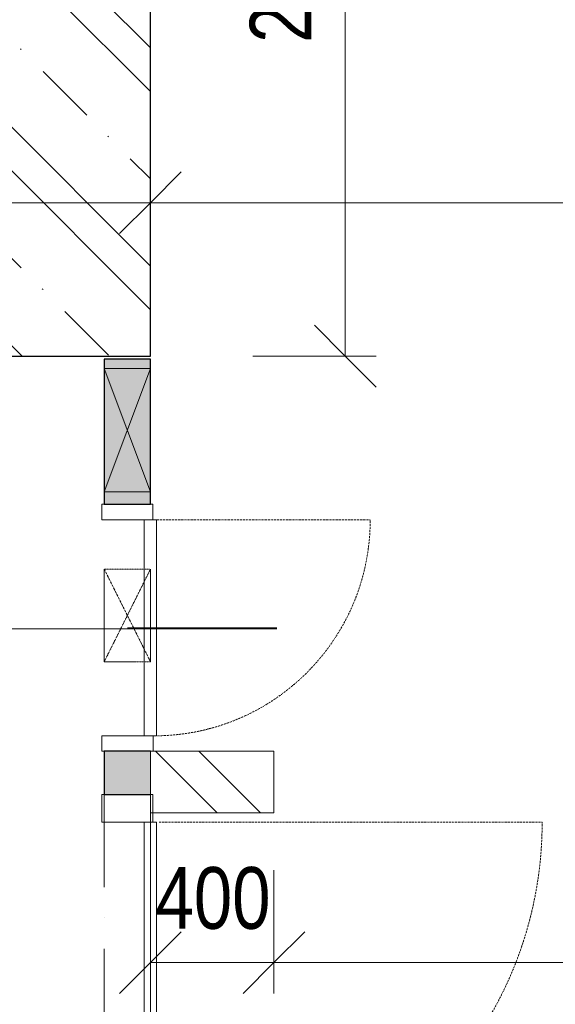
# Model space of a CAD drawing. Header units: millimetres. Extents: x 75701 to 402820, y 135 to 33652.
# Tile 48 of 52: x 386780 to 388517, y 23070 to 26260. Entities that reach past the tile are written whole.
import ezdxf

# ---------------------------------------------------------------- set-up
doc = ezdxf.new("R2010")
doc.units = ezdxf.units.MM
for name, pattern in [('A_CARA_17', [10, 2, -1, 1, -1, 2, -3]), ('B_CARA_12', [2.6, 1, -0.8, 0, -0.8]), ('Čerchovaná 3mm', [500, 300, -100, 0, -100])]:
    doc.linetypes.add(name, pattern=pattern)
for name, color, linetype, lineweight in [('CA_DVERE', 7, 'Continuous', 13), ('CA_DVERE25', 7, 'A_CARA_17', 9), ('CA_DVERE_NEVHRA1', 3, 'Čerchovaná 3mm', 13), ('CA_KOTY', 3, 'Continuous', 9), ('CA_KOTY-100', 3, 'Continuous', 9), ('CA_OKNA25', 7, 'Continuous', 13), ('CA_POHHRA18', 9, 'Continuous', 9), ('CA_POHHRA25', 7, 'Continuous', 13), ('CA_POPISDVERE', 3, 'Continuous', 9), ('CA_REZY', 1, 'Continuous', 25), ('CA_SRAFY', 9, 'Continuous', 25)]:
    doc.layers.add(name, color=color, linetype=linetype, lineweight=lineweight)
doc.styles.add('Arial_2', font='arial.ttf', dxfattribs={"width": 0.8, "height": 200})
doc.dimstyles.new('HP_Přímá_-_2_mm_Ariel_1-100', dxfattribs={"dimscale": 304.8, "dimtxt": 204.05188, "dimasz": 0.656168, "dimexe": 0.328084, "dimexo": 0.0625, "dimgap": 0.164042, "dimtad": 1, "dimdec": 0, "dimzin": 0, "dimdsep": 46, "dimtxsty": 'Arial_2', "dimblk1": 'OBLIQUE', "dimblk2": 'OBLIQUE', "dimsah": 1, "dimcen": 0.09, "dimazin": 0, "dimtfac": 1, "dimtdec": 4, "dimtix": 1, "dimtmove": 0, "dimatfit": 3, "dimfxl": 0.984252, "dimfxlon": 1, "dimtvp": 1, "dimtolj": 1, "dimtzin": 0, "dimarcsym": 2})
doc.dimstyles.new('HP_Přímá_-_2_mm_Ariel_1-100_2', dxfattribs={"dimscale": 304.8, "dimtxt": 204.05188, "dimasz": 0.656168, "dimexe": 0.328084, "dimexo": 0.0625, "dimgap": 0.164042, "dimtad": 1, "dimdec": 0, "dimzin": 0, "dimdsep": 46, "dimtxsty": 'Arial_2', "dimblk1": 'OBLIQUE', "dimblk2": 'OBLIQUE', "dimsah": 1, "dimcen": 0.09, "dimazin": 0, "dimtfac": 1, "dimtdec": 4, "dimtix": 1, "dimtmove": 2, "dimatfit": 3, "dimfxl": 0.984252, "dimfxlon": 1, "dimtvp": 1, "dimtolj": 1, "dimtzin": 0, "dimarcsym": 2})
pattern_1 = [(135, (244938.9, 0), (-353.5534, -353.5534), []), (135, (245080.3, 0), (-353.5534, -353.5534), []), (135, (245363.14, 0), (-494.9747, -212.132), [200, -100, 3.353, -96.647])]

# ---------------------------------------------------------------- blocks, each defined once
blk = doc.blocks.new('231_Отверстие прямоугольное _Окно_Стена_ - Тип 1-2839472-PŮDORYS ZÁKLADŮ PECE V ÚROVNI -3_400')
at = {"layer": 'CA_OKNA25', "linetype": 'B_CARA_12', "lineweight": 9}
for p, q in [((200, 75), (-25, 75)), ((275, 75), (200, 75)), ((-25, -75), (50, -75)), ((50, -75), (275, -75))]:
    blk.add_line(p, q, dxfattribs=at)
at = {"layer": 'CA_POHHRA18', "linetype": 'B_CARA_12'}
for p, q in [((-25, 75), (275, -75)), ((275, 75), (-25, -75)), ((275, 75), (-25, 75)), ((-25, 75), (-25, -75)), ((275, 75), (275, -75)), ((-25, -75), (275, -75))]:
    blk.add_line(p, q, dxfattribs=at)
at = {"layer": 'CA_POHHRA18', "linetype": 'B_CARA_12', "lineweight": 13}
for p, q in [((-25, 75), (275, 75)), ((-25, -75), (-25, 75)), ((275, 75), (275, -75)), ((275, -75), (-25, -75))]:
    blk.add_line(p, q, dxfattribs=at)
blk = doc.blocks.new('HP_Dvoukridle-oboustrana-zaruben_SSh - 2100x2900-2806792-PŮDORYS ZÁKLADŮ PECE V ÚROVNI -3_400')
at = {"layer": 'CA_DVERE'}
for p, q in [((-1400, 83), (-1400, -83)), ((-1309.959999, 83), (-1400, 83)), ((1190, 95), (-1310, 95)), ((-1310, 95), (-1310, 82)), ((-1310, 75), (-1310, -75)), ((-1309.959999, -83), (-1309.959999, 83)), ((-60, 95), (-60, 55)), ((1190, 95), (1190, 83)), ((1190, 83), (1190, -83)), ((1280, 83), (1190, 83)), ((1190, 75), (1190, -75)), ((1280, -83), (1280, 83)), ((1190, 55), (-1310, 55)), ((-1400, -83), (-1309.959999, -83)), ((1190, -83), (1280, -83))]:
    blk.add_line(p, q, dxfattribs=at)
at = {"layer": 'CA_DVERE25'}
for p, q in [((-1310, 103), (-1310, 1345)), ((1190, 103), (1190, 1345))]:
    blk.add_line(p, q, dxfattribs=at)
for centre, start, end in [((-1310, 95), 0, 90), ((1190, 95), 90, 180)]:
    blk.add_arc(centre, 1250, start, end, dxfattribs=at)
at = {"layer": 'CA_DVERE_NEVHRA1'}
for p, q in [((-1400, 75), (1280, 75)), ((-1400, -75), (1280, -75))]:
    blk.add_line(p, q, dxfattribs=at)
blk = doc.blocks.new('231_Отверстие прямоугольное _Окно_Стена_ - Тип 1-2839467-PŮDORYS ZÁKLADŮ PECE V ÚROVNI -3_400')
at = {"layer": 'CA_OKNA25', "lineweight": 9}
for p, q in [((245, 75), (-75, 75)), ((325, 75), (275, 75)), ((-75, -75), (-25, -75)), ((5, -75), (325, -75))]:
    blk.add_line(p, q, dxfattribs=at)
at = {"layer": 'CA_POHHRA18'}
for p, q in [((-75, 75), (325, -75)), ((325, 75), (-75, -75)), ((325, 75), (-75, 75)), ((-75, 75), (-75, -75)), ((325, 75), (325, -75)), ((-75, -75), (325, -75))]:
    blk.add_line(p, q, dxfattribs=at)
at = {"layer": 'CA_POHHRA18', "lineweight": 13}
for p, q in [((-75, 75), (325, 75)), ((-75, -75), (-75, 75)), ((325, 75), (325, -75)), ((325, -75), (-75, -75))]:
    blk.add_line(p, q, dxfattribs=at)
blk = doc.blocks.new('HP_Jednokridle-oboustrana-zaruben1 - 700x1970-2806689-PŮDORYS ZÁKLADŮ PECE V ÚROVNI -3_400')
at = {"layer": 'CA_DVERE'}
for p, q in [((-420, 83), (-420, -83)), ((-370, 83), (-420, 83)), ((330, 95), (-370, 95)), ((-370, 95), (-370, 82)), ((-370, -83), (-370, 83)), ((-370, 75), (-370, -75)), ((330, 95), (330, 83.5)), ((330, 83.5), (330, -83)), ((380, 83.5), (330, 83.5)), ((330, 75), (330, -75)), ((380, -83), (380, 83.5)), ((-370, 55), (330, 55)), ((-420, -83), (-370, -83)), ((330, -83), (380, -83))]:
    blk.add_line(p, q, dxfattribs=at)
at = {"layer": 'CA_DVERE25'}
blk.add_line((-370, 95), (-370, 787.5), dxfattribs=at)
blk.add_arc((-370, 87.5), 700, 360, 90, dxfattribs=at)
blk = doc.blocks.new('DIMBLOCK116-PŮDORYS ZÁKLADŮ PECE V ÚROVNI -3_400')
at = {"layer": 'CA_KOTY-100'}
for p, q in [((387203.9, 25666.9), (387203.9, 25966.9)), ((393118.9, 25666.9), (393118.9, 25966.9)), ((387203.9, 25666.9), (387303.9, 25766.9)), ((393118.9, 25666.9), (393218.9, 25766.9)), ((387203.9, 25666.9), (387103.9, 25566.9)), ((387203.9, 25666.9), (393118.9, 25666.9)), ((387203.9, 25666.9), (387203.9, 25566.9)), ((393118.9, 25666.9), (393018.9, 25566.9)), ((393118.9, 25666.9), (393118.9, 25566.9))]:
    blk.add_line(p, q, dxfattribs=at)
at = {"layer": 'CA_KOTY-100', "color": 0, "insert": (389916.6, 25976.5), "char_height": 200, "width": 587.669, "attachment_point": 1, "line_spacing_factor": 0.941778, "style": 'Arial_2'}
blk.add_mtext('5915', dxfattribs=at)
blk = doc.blocks.new('_Oblique')
at = {"color": 0, "linetype": 'ByBlock', "lineweight": -2}
blk.add_line((-0.5, -0.5), (0.5, 0.5), dxfattribs=at)
blk = doc.blocks.new('DIMBLOCK138-PŮDORYS ZÁKLADŮ PECE V ÚROVNI -3_400')
at = {"layer": 'CA_KOTY-100'}
for p, q in [((379098.9, 25666.9), (379098.9, 25966.9)), ((387203.9, 25666.9), (387203.9, 25966.9)), ((379098.9, 25666.9), (379198.9, 25766.9)), ((387203.9, 25666.9), (387303.9, 25766.9)), ((379098.9, 25666.9), (378998.9, 25566.9)), ((379098.9, 25666.9), (387203.9, 25666.9)), ((379098.9, 25666.9), (379098.9, 25566.9)), ((387203.9, 25666.9), (387103.9, 25566.9)), ((387203.9, 25666.9), (387203.9, 25566.9))]:
    blk.add_line(p, q, dxfattribs=at)
at = {"layer": 'CA_KOTY-100', "color": 0, "insert": (383045.9, 25976.5), "char_height": 200, "width": 587.669, "attachment_point": 1, "line_spacing_factor": 0.941778, "style": 'Arial_2'}
blk.add_mtext('8105', dxfattribs=at)
blk = doc.blocks.new('HP_Popis dveri - Na konci 2-411454-PŮDORYS ZÁKLADŮ PECE V ÚROVNI -3_400')
at = {"layer": 'CA_POPISDVERE'}
blk.add_line((0, 8.783), (0, -8.313), dxfattribs=at)
blk = doc.blocks.new('DIMBLOCK194-PŮDORYS ZÁKLADŮ PECE V ÚROVNI -3_400')
at = {"layer": 'CA_KOTY-100'}
for p, q in [((387203.9, 23205), (387203.9, 23505)), ((387603.9, 23205), (387603.9, 23505)), ((387203.9, 23205), (387303.9, 23305)), ((387603.9, 23205), (387703.9, 23305)), ((387203.9, 23205), (387103.9, 23105)), ((387203.9, 23205), (387603.9, 23205)), ((387203.9, 23205), (387203.9, 23105)), ((387603.9, 23205), (387503.9, 23105)), ((387603.9, 23205), (387603.9, 23105))]:
    blk.add_line(p, q, dxfattribs=at)
at = {"layer": 'CA_KOTY-100', "color": 0, "insert": (387220.3, 23514.6), "char_height": 200, "width": 440.752, "attachment_point": 1, "line_spacing_factor": 0.941778, "style": 'Arial_2'}
blk.add_mtext('400', dxfattribs=at)
blk = doc.blocks.new('DIMBLOCK195-PŮDORYS ZÁKLADŮ PECE V ÚROVNI -3_400')
at = {"layer": 'CA_KOTY-100'}
for p, q in [((387603.9, 23205), (387603.9, 23505)), ((390403.9, 23205), (390403.9, 23505)), ((387603.9, 23205), (387703.9, 23305)), ((390403.9, 23205), (390503.9, 23305)), ((387603.9, 23205), (387503.9, 23105)), ((387603.9, 23205), (390403.9, 23205)), ((387603.9, 23205), (387603.9, 23105)), ((390403.9, 23205), (390303.9, 23105)), ((390403.9, 23205), (390403.9, 23105))]:
    blk.add_line(p, q, dxfattribs=at)
at = {"layer": 'CA_KOTY-100', "color": 0, "insert": (388759.1, 23514.6), "char_height": 200, "width": 587.669, "attachment_point": 1, "line_spacing_factor": 0.941778, "style": 'Arial_2'}
blk.add_mtext('2800', dxfattribs=at)
blk = doc.blocks.new('DIMBLOCK203-PŮDORYS ZÁKLADŮ PECE V ÚROVNI -3_400')
at = {"layer": 'CA_KOTY-100'}
for p, q in [((387835.5, 27689.9), (387735.5, 27789.9)), ((387835.5, 27689.9), (387535.5, 27689.9)), ((387835.5, 25169.9), (387835.5, 27689.9)), ((387835.5, 27689.9), (387935.5, 27589.9)), ((387835.5, 27689.9), (387935.5, 27689.9)), ((387835.5, 25169.9), (387735.5, 25269.9)), ((387835.5, 25169.9), (387535.5, 25169.9)), ((387835.5, 25169.9), (387935.5, 25069.9)), ((387835.5, 25169.9), (387935.5, 25169.9))]:
    blk.add_line(p, q, dxfattribs=at)
at = {"layer": 'CA_KOTY-100', "color": 0, "insert": (387525.9, 26185.1), "char_height": 200, "width": 587.669, "attachment_point": 1, "rotation": 90, "line_spacing_factor": 0.941778, "style": 'Arial_2'}
blk.add_mtext('2520', dxfattribs=at)

msp = doc.modelspace()

# ---------------------------------------------------------------- hatches: boundary and pattern name
at = {"layer": 'CA_POHHRA25', "lineweight": 9}
h = msp.add_hatch(dxfattribs=at)
h.set_pattern_fill('FP_8', color=256, style=0, pattern_type=2)
h.set_pattern_definition(pattern_1)
h.paths.add_polyline_path([(387203.9, 25169.9), (387203.9, 27349.9), (383908.9, 27349.9), (383908.9, 25169.9)])
h = msp.add_hatch(dxfattribs=at)
h.set_pattern_fill('FP_8', color=256, style=0, pattern_type=2)
h.set_pattern_definition(pattern_1)
h.paths.add_polyline_path([(387603.9, 23689.9), (387603.9, 23889.9), (387203.9, 23889.9), (387203.9, 23689.9)])
at = {"layer": 'CA_SRAFY', "lineweight": 9}
h = msp.add_hatch(dxfattribs=at)
h.set_pattern_fill('FP_14', color=256, style=0, pattern_type=2)
h.set_pattern_definition([(101.31, (245181.906, 380.8), (406.402378, -2438.399093), [4.144, -2068.097]), (113.962, (245181.093, 384.86), (1219.175373, -2844.810438), [4.003, -3998.573]), (126.87, (245179.47, 388.52), (812.80218, -1219.19855), [4.064, -2027.936]), (147.995, (245177.03, 391.77), (1219.205882, -812.791754), [3.834, -3830.136]), (163.301, (245173.778, 393.802), (1219.201761, -406.394749), [4.243, -4238.698]), (174.289, (245169.714, 395.02), (3657.596808, -406.425629), [4.084, -4080.185]), (16.699, (245161.586, 394.208), (1219.201761, 406.394749), [4.243, -4238.698]), (32.005, (245158.335, 392.176), (1219.205882, 812.791754), [3.834, -3830.136]), (48.814, (245155.49, 388.925), (2438.403758, 2844.797021), [4.32, -4315.771]), (66.038, (245153.865, 385.267), (1219.175373, 2844.810438), [4.003, -3998.573]), (77.471, (245153.05, 381.61), (406.40716, 2031.998925), [3.747, -3743.076]), (95.711, (245153.458, 377.546), (406.432098, -4470.397514), [4.084, -4080.185]), (111.801, (245155.084, 373.48), (406.391848, -1219.20273), [4.377, -2184.154]), (130.601, (245157.52, 370.637), (2031.987424, -2438.409994), [3.747, -3743.076]), (143.13, (245160.77, 368.2), (406.399274, -406.400726), [4.064, -2027.936]), (163.301, (245164.837, 366.98), (1219.201761, -406.394749), [4.243, -4238.698]), (174.289, (245168.9, 366.573), (3657.596808, -406.425629), [4.084, -4080.185]), (16.699, (245168.9, 366.573), (1219.201761, 406.394749), [4.243, -4238.698]), (32.005, (245172.965, 367.79), (1219.205882, 812.791754), [3.834, -3830.136]), (45, (245176.22, 369.82), (406.3997, 812.79945), [4.023, -570.713]), (60.945, (245179.06, 372.67), (406.40551, 812.796883), [4.184, -4179.96]), (77.471, (245181.093, 376.326), (406.40716, 2031.998925), [3.747, -3743.076]), (90, (245181.9, 380), (-406.4, 2e-14), [3.353, -403.047]), (45, (244938.88, 254), (406.3997, 812.79945), [215.526, -359.21]), (102.529, (244978.706, 381.203), (406.40716, -2031.998925), [3.747, -3743.076]), (113.962, (244977.893, 384.86), (1219.175373, -2844.810438), [4.003, -3998.573]), (126.87, (244976.27, 388.52), (812.80218, -1219.19855), [4.064, -2027.936]), (147.995, (244973.83, 391.77), (1219.205882, -812.791754), [3.834, -3830.136]), (163.301, (244970.578, 393.802), (1219.201761, -406.394749), [4.243, -4238.698]), (174.289, (244966.514, 395.02), (3657.596808, -406.425629), [4.084, -4080.185]), (16.699, (244958.386, 394.208), (1219.201761, 406.394749), [4.243, -4238.698]), (32.005, (244955.135, 392.176), (1219.205882, 812.791754), [3.834, -3830.136]), (48.814, (244952.29, 388.925), (2438.403758, 2844.797021), [4.32, -4315.771]), (66.038, (244950.665, 385.267), (1219.175373, 2844.810438), [4.003, -3998.573]), (77.471, (244949.85, 381.61), (406.40716, 2031.998925), [3.747, -3743.076]), (95.711, (244950.258, 377.546), (406.432098, -4470.397514), [4.084, -4080.185]), (111.801, (244951.884, 373.48), (406.391848, -1219.20273), [4.377, -2184.154]), (130.601, (244954.32, 370.637), (2031.987424, -2438.409994), [3.747, -3743.076]), (143.13, (244957.57, 368.2), (406.399274, -406.400726), [4.064, -2027.936]), (163.301, (244961.637, 366.98), (1219.201761, -406.394749), [4.243, -4238.698]), (174.289, (244965.7, 366.573), (3657.596808, -406.425629), [4.084, -4080.185]), (16.699, (244965.7, 366.573), (1219.201761, 406.394749), [4.243, -4238.698]), (32.005, (244969.765, 367.79), (1219.205882, 812.791754), [3.834, -3830.136]), (45, (244973.02, 369.82), (406.3997, 812.79945), [4.023, -570.713]), (60.945, (244975.86, 372.67), (406.40551, 812.796883), [4.184, -4179.96]), (77.471, (244977.893, 376.326), (406.40716, 2031.998925), [3.747, -3743.076]), (90, (244978.7, 380), (-406.4, 2e-14), [3.353, -403.047]), (45, (244938.88, 50.8), (406.3997, 812.79945), [502.894, -71.842]), (102.529, (245029.506, 25.603), (406.40716, -2031.998925), [3.747, -3743.076]), (113.962, (245028.693, 29.26), (1219.175373, -2844.810438), [4.003, -3998.573]), (126.87, (245027.07, 32.92), (812.80218, -1219.19855), [4.064, -2027.936]), (147.995, (245024.63, 36.17), (1219.205882, -812.791754), [3.834, -3830.136]), (163.301, (245021.378, 38.202), (1219.201761, -406.394749), [4.243, -4238.698]), (174.289, (245017.314, 39.42), (3657.596808, -406.425629), [4.084, -4080.185]), (16.699, (245009.186, 38.608), (1219.201761, 406.394749), [4.243, -4238.698]), (32.005, (245005.935, 36.576), (1219.205882, 812.791754), [3.834, -3830.136]), (48.814, (245003.09, 33.325), (2438.403758, 2844.797021), [4.32, -4315.771]), (66.038, (245001.465, 29.667), (1219.175373, 2844.810438), [4.003, -3998.573]), (77.471, (245000.65, 26.01), (406.40716, 2031.998925), [3.747, -3743.076]), (95.711, (245001.058, 21.946), (406.432098, -4470.397514), [4.084, -4080.185]), (111.801, (245002.684, 17.88), (406.391848, -1219.20273), [4.377, -2184.154]), (130.601, (245005.12, 15.037), (2031.987424, -2438.409994), [3.747, -3743.076]), (143.13, (245008.37, 12.6), (406.399274, -406.400726), [4.064, -2027.936]), (163.301, (245012.437, 11.38), (1219.201761, -406.394749), [4.243, -4238.698]), (174.289, (245016.5, 10.973), (3657.596808, -406.425629), [4.084, -4080.185]), (16.699, (245016.5, 10.973), (1219.201761, 406.394749), [4.243, -4238.698]), (32.005, (245020.565, 12.19), (1219.205882, 812.791754), [3.834, -3830.136]), (45, (245023.82, 14.22), (406.3997, 812.79945), [4.023, -570.713]), (60.945, (245026.66, 17.07), (406.40551, 812.796883), [4.184, -4179.96]), (77.471, (245028.693, 20.726), (406.40716, 2031.998925), [3.747, -3743.076]), (90, (245029.5, 24.4), (-406.4, 2e-14), [3.353, -403.047]), (101.31, (244978.706, 177.6), (406.402378, -2438.399093), [4.144, -2068.097]), (113.962, (244977.893, 181.66), (1219.175373, -2844.810438), [4.003, -3998.573]), (126.87, (244976.27, 185.32), (812.80218, -1219.19855), [4.064, -2027.936]), (147.995, (244973.83, 188.57), (1219.205882, -812.791754), [3.834, -3830.136]), (163.301, (244970.578, 190.602), (1219.201761, -406.394749), [4.243, -4238.698]), (174.289, (244966.514, 191.82), (3657.596808, -406.425629), [4.084, -4080.185]), (16.699, (244958.386, 191.008), (1219.201761, 406.394749), [4.243, -4238.698]), (32.005, (244955.135, 188.976), (1219.205882, 812.791754), [3.834, -3830.136]), (48.814, (244952.29, 185.725), (2438.403758, 2844.797021), [4.32, -4315.771]), (66.038, (244950.665, 182.067), (1219.175373, 2844.810438), [4.003, -3998.573]), (77.471, (244949.85, 178.41), (406.40716, 2031.998925), [3.747, -3743.076]), (95.711, (244950.258, 174.346), (406.432098, -4470.397514), [4.084, -4080.185]), (111.801, (244951.884, 170.28), (406.391848, -1219.20273), [4.377, -2184.154]), (130.601, (244954.32, 167.437), (2031.987424, -2438.409994), [3.747, -3743.076]), (143.13, (244957.57, 165), (406.399274, -406.400726), [4.064, -2027.936]), (163.301, (244961.637, 163.78), (1219.201761, -406.394749), [4.243, -4238.698]), (174.289, (244965.7, 163.373), (3657.596808, -406.425629), [4.084, -4080.185]), (16.699, (244965.7, 163.373), (1219.201761, 406.394749), [4.243, -4238.698]), (32.005, (244969.765, 164.59), (1219.205882, 812.791754), [3.834, -3830.136]), (45, (244973.02, 166.62), (406.3997, 812.79945), [4.023, -570.713]), (60.945, (244975.86, 169.47), (406.40551, 812.796883), [4.184, -4179.96]), (77.471, (244977.893, 173.126), (406.40716, 2031.998925), [3.747, -3743.076]), (90, (244978.7, 176.8), (-406.4, 2e-14), [3.353, -403.047]), (102.529, (245080.306, 76.403), (406.40716, -2031.998925), [3.747, -3743.076]), (113.962, (245079.493, 80.06), (1219.175373, -2844.810438), [4.003, -3998.573]), (126.87, (245077.87, 83.72), (812.80218, -1219.19855), [4.064, -2027.936]), (147.995, (245075.43, 86.97), (1219.205882, -812.791754), [3.834, -3830.136]), (163.301, (245072.178, 89.002), (1219.201761, -406.394749), [4.243, -4238.698]), (174.289, (245068.114, 90.22), (3657.596808, -406.425629), [4.084, -4080.185]), (16.699, (245059.986, 89.408), (1219.201761, 406.394749), [4.243, -4238.698]), (32.005, (245056.735, 87.376), (1219.205882, 812.791754), [3.834, -3830.136]), (48.814, (245053.89, 84.125), (2438.403758, 2844.797021), [4.32, -4315.771]), (66.038, (245052.265, 80.467), (1219.175373, 2844.810438), [4.003, -3998.573]), (77.471, (245051.45, 76.81), (406.40716, 2031.998925), [3.747, -3743.076]), (95.711, (245051.858, 72.746), (406.432098, -4470.397514), [4.084, -4080.185]), (111.801, (245053.484, 68.68), (406.391848, -1219.20273), [4.377, -2184.154]), (130.601, (245055.92, 65.837), (2031.987424, -2438.409994), [3.747, -3743.076]), (143.13, (245059.17, 63.4), (406.399274, -406.400726), [4.064, -2027.936]), (163.301, (245063.237, 62.18), (1219.201761, -406.394749), [4.243, -4238.698]), (174.289, (245067.3, 61.773), (3657.596808, -406.425629), [4.084, -4080.185]), (16.699, (245067.3, 61.773), (1219.201761, 406.394749), [4.243, -4238.698]), (32.005, (245071.365, 62.99), (1219.205882, 812.791754), [3.834, -3830.136]), (45, (245074.62, 65.02), (406.3997, 812.79945), [4.023, -570.713]), (60.945, (245077.46, 67.87), (406.40551, 812.796883), [4.184, -4179.96]), (77.471, (245079.493, 71.526), (406.40716, 2031.998925), [3.747, -3743.076]), (90, (245080.3, 75.2), (-406.4, 2e-14), [3.353, -403.047]), (101.31, (245029.506, 228.4), (406.402378, -2438.399093), [4.144, -2068.097]), (113.962, (245028.693, 232.46), (1219.175373, -2844.810438), [4.003, -3998.573]), (126.87, (245027.07, 236.12), (812.80218, -1219.19855), [4.064, -2027.936]), (147.995, (245024.63, 239.37), (1219.205882, -812.791754), [3.834, -3830.136]), (163.301, (245021.378, 241.402), (1219.201761, -406.394749), [4.243, -4238.698]), (174.289, (245017.314, 242.62), (3657.596808, -406.425629), [4.084, -4080.185]), (16.699, (245009.186, 241.808), (1219.201761, 406.394749), [4.243, -4238.698]), (32.005, (245005.935, 239.776), (1219.205882, 812.791754), [3.834, -3830.136]), (48.814, (245003.09, 236.525), (2438.403758, 2844.797021), [4.32, -4315.771]), (66.038, (245001.465, 232.867), (1219.175373, 2844.810438), [4.003, -3998.573]), (77.471, (245000.65, 229.21), (406.40716, 2031.998925), [3.747, -3743.076]), (95.711, (245001.058, 225.146), (406.432098, -4470.397514), [4.084, -4080.185]), (111.801, (245002.684, 221.08), (406.391848, -1219.20273), [4.377, -2184.154]), (130.601, (245005.12, 218.237), (2031.987424, -2438.409994), [3.747, -3743.076]), (143.13, (245008.37, 215.8), (406.399274, -406.400726), [4.064, -2027.936]), (163.301, (245012.437, 214.58), (1219.201761, -406.394749), [4.243, -4238.698]), (174.289, (245016.5, 214.173), (3657.596808, -406.425629), [4.084, -4080.185]), (16.699, (245016.5, 214.173), (1219.201761, 406.394749), [4.243, -4238.698]), (32.005, (245020.565, 215.39), (1219.205882, 812.791754), [3.834, -3830.136]), (45, (245023.82, 217.42), (406.3997, 812.79945), [4.023, -570.713]), (60.945, (245026.66, 220.27), (406.40551, 812.796883), [4.184, -4179.96]), (77.471, (245028.693, 223.926), (406.40716, 2031.998925), [3.747, -3743.076]), (90, (245029.5, 227.6), (-406.4, 2e-14), [3.353, -403.047]), (101.31, (245080.306, 279.2), (406.402378, -2438.399093), [4.144, -2068.097]), (113.962, (245079.493, 283.26), (1219.175373, -2844.810438), [4.003, -3998.573]), (126.87, (245077.87, 286.92), (812.80218, -1219.19855), [4.064, -2027.936]), (147.995, (245075.43, 290.17), (1219.205882, -812.791754), [3.834, -3830.136]), (163.301, (245072.178, 292.202), (1219.201761, -406.394749), [4.243, -4238.698]), (174.289, (245068.114, 293.42), (3657.596808, -406.425629), [4.084, -4080.185]), (16.699, (245059.986, 292.608), (1219.201761, 406.394749), [4.243, -4238.698]), (32.005, (245056.735, 290.576), (1219.205882, 812.791754), [3.834, -3830.136]), (48.814, (245053.89, 287.325), (2438.403758, 2844.797021), [4.32, -4315.771]), (66.038, (245052.265, 283.667), (1219.175373, 2844.810438), [4.003, -3998.573]), (77.471, (245051.45, 280.01), (406.40716, 2031.998925), [3.747, -3743.076]), (95.711, (245051.858, 275.946), (406.432098, -4470.397514), [4.084, -4080.185]), (111.801, (245053.484, 271.88), (406.391848, -1219.20273), [4.377, -2184.154]), (130.601, (245055.92, 269.037), (2031.987424, -2438.409994), [3.747, -3743.076]), (143.13, (245059.17, 266.6), (406.399274, -406.400726), [4.064, -2027.936]), (163.301, (245063.237, 265.38), (1219.201761, -406.394749), [4.243, -4238.698]), (174.289, (245067.3, 264.973), (3657.596808, -406.425629), [4.084, -4080.185]), (16.699, (245067.3, 264.973), (1219.201761, 406.394749), [4.243, -4238.698]), (32.005, (245071.365, 266.19), (1219.205882, 812.791754), [3.834, -3830.136]), (45, (245074.62, 268.22), (406.3997, 812.79945), [4.023, -570.713]), (60.945, (245077.46, 271.07), (406.40551, 812.796883), [4.184, -4179.96]), (77.471, (245079.493, 274.726), (406.40716, 2031.998925), [3.747, -3743.076]), (90, (245080.3, 278.4), (-406.4, 2e-14), [3.353, -403.047]), (45, (245294.48, 0), (406.3997, 812.79945), [71.842, -502.894]), (45, (245091.28, 0), (406.3997, 812.79945), [359.21, -215.526]), (102.529, (245232.706, 25.603), (406.40716, -2031.998925), [3.747, -3743.076]), (113.962, (245231.893, 29.26), (1219.175373, -2844.810438), [4.003, -3998.573]), (126.87, (245230.27, 32.92), (812.80218, -1219.19855), [4.064, -2027.936]), (147.995, (245227.83, 36.17), (1219.205882, -812.791754), [3.834, -3830.136]), (163.301, (245224.578, 38.202), (1219.201761, -406.394749), [4.243, -4238.698]), (174.289, (245220.514, 39.42), (3657.596808, -406.425629), [4.084, -4080.185]), (16.699, (245212.386, 38.608), (1219.201761, 406.394749), [4.243, -4238.698]), (32.005, (245209.135, 36.576), (1219.205882, 812.791754), [3.834, -3830.136]), (48.814, (245206.29, 33.325), (2438.403758, 2844.797021), [4.32, -4315.771]), (66.038, (245204.665, 29.667), (1219.175373, 2844.810438), [4.003, -3998.573]), (77.471, (245203.85, 26.01), (406.40716, 2031.998925), [3.747, -3743.076]), (95.711, (245204.258, 21.946), (406.432098, -4470.397514), [4.084, -4080.185]), (111.801, (245205.884, 17.88), (406.391848, -1219.20273), [4.377, -2184.154]), (130.601, (245208.32, 15.037), (2031.987424, -2438.409994), [3.747, -3743.076]), (143.13, (245211.57, 12.6), (406.399274, -406.400726), [4.064, -2027.936]), (163.301, (245215.637, 11.38), (1219.201761, -406.394749), [4.243, -4238.698]), (174.289, (245219.7, 10.973), (3657.596808, -406.425629), [4.084, -4080.185]), (16.699, (245219.7, 10.973), (1219.201761, 406.394749), [4.243, -4238.698]), (32.005, (245223.765, 12.19), (1219.205882, 812.791754), [3.834, -3830.136]), (45, (245227.02, 14.22), (406.3997, 812.79945), [4.023, -570.713]), (60.945, (245229.86, 17.07), (406.40551, 812.796883), [4.184, -4179.96]), (77.471, (245231.893, 20.726), (406.40716, 2031.998925), [3.747, -3743.076]), (90, (245232.7, 24.4), (-406.4, 2e-14), [3.353, -403.047]), (101.31, (245334.306, 126.8), (406.402378, -2438.399093), [4.144, -2068.097]), (113.962, (245333.493, 130.86), (1219.175373, -2844.810438), [4.003, -3998.573]), (126.87, (245331.87, 134.52), (812.80218, -1219.19855), [4.064, -2027.936]), (147.995, (245329.43, 137.77), (1219.205882, -812.791754), [3.834, -3830.136]), (163.301, (245326.178, 139.802), (1219.201761, -406.394749), [4.243, -4238.698]), (174.289, (245322.114, 141.02), (3657.596808, -406.425629), [4.084, -4080.185]), (16.699, (245313.986, 140.208), (1219.201761, 406.394749), [4.243, -4238.698]), (32.005, (245310.735, 138.176), (1219.205882, 812.791754), [3.834, -3830.136]), (48.814, (245307.89, 134.925), (2438.403758, 2844.797021), [4.32, -4315.771]), (66.038, (245306.265, 131.267), (1219.175373, 2844.810438), [4.003, -3998.573]), (77.471, (245305.45, 127.61), (406.40716, 2031.998925), [3.747, -3743.076]), (95.711, (245305.858, 123.546), (406.432098, -4470.397514), [4.084, -4080.185]), (111.801, (245307.484, 119.48), (406.391848, -1219.20273), [4.377, -2184.154]), (130.601, (245309.92, 116.637), (2031.987424, -2438.409994), [3.747, -3743.076]), (143.13, (245313.17, 114.2), (406.399274, -406.400726), [4.064, -2027.936]), (163.301, (245317.237, 112.98), (1219.201761, -406.394749), [4.243, -4238.698]), (174.289, (245321.3, 112.573), (3657.596808, -406.425629), [4.084, -4080.185]), (16.699, (245321.3, 112.573), (1219.201761, 406.394749), [4.243, -4238.698]), (32.005, (245325.365, 113.79), (1219.205882, 812.791754), [3.834, -3830.136]), (45, (245328.62, 115.82), (406.3997, 812.79945), [4.023, -570.713]), (60.945, (245331.46, 118.67), (406.40551, 812.796883), [4.184, -4179.96]), (77.471, (245333.493, 122.326), (406.40716, 2031.998925), [3.747, -3743.076]), (90, (245334.3, 126), (-406.4, 2e-14), [3.353, -403.047]), (101.31, (245334.306, 330), (406.402378, -2438.399093), [4.144, -2068.097]), (113.962, (245333.493, 334.06), (1219.175373, -2844.810438), [4.003, -3998.573]), (126.87, (245331.87, 337.72), (812.80218, -1219.19855), [4.064, -2027.936]), (147.995, (245329.43, 340.97), (1219.205882, -812.791754), [3.834, -3830.136]), (163.301, (245326.178, 343.002), (1219.201761, -406.394749), [4.243, -4238.698]), (174.289, (245322.114, 344.22), (3657.596808, -406.425629), [4.084, -4080.185]), (16.699, (245313.986, 343.408), (1219.201761, 406.394749), [4.243, -4238.698]), (32.005, (245310.735, 341.376), (1219.205882, 812.791754), [3.834, -3830.136]), (48.814, (245307.89, 338.125), (2438.403758, 2844.797021), [4.32, -4315.771]), (66.038, (245306.265, 334.467), (1219.175373, 2844.810438), [4.003, -3998.573]), (77.471, (245305.45, 330.81), (406.40716, 2031.998925), [3.747, -3743.076]), (95.711, (245305.858, 326.746), (406.432098, -4470.397514), [4.084, -4080.185]), (111.801, (245307.484, 322.68), (406.391848, -1219.20273), [4.377, -2184.154]), (130.601, (245309.92, 319.837), (2031.987424, -2438.409994), [3.747, -3743.076]), (143.13, (245313.17, 317.4), (406.399274, -406.400726), [4.064, -2027.936]), (163.301, (245317.237, 316.18), (1219.201761, -406.394749), [4.243, -4238.698]), (174.289, (245321.3, 315.773), (3657.596808, -406.425629), [4.084, -4080.185]), (16.699, (245321.3, 315.773), (1219.201761, 406.394749), [4.243, -4238.698]), (32.005, (245325.365, 316.99), (1219.205882, 812.791754), [3.834, -3830.136]), (45, (245328.62, 319.02), (406.3997, 812.79945), [4.023, -570.713]), (60.945, (245331.46, 321.87), (406.40551, 812.796883), [4.184, -4179.96]), (77.471, (245333.493, 325.526), (406.40716, 2031.998925), [3.747, -3743.076]), (90, (245334.3, 329.2), (-406.4, 2e-14), [3.353, -403.047]), (101.31, (245131.106, 126.8), (406.402378, -2438.399093), [4.144, -2068.097]), (113.962, (245130.293, 130.86), (1219.175373, -2844.810438), [4.003, -3998.573]), (126.87, (245128.67, 134.52), (812.80218, -1219.19855), [4.064, -2027.936]), (147.995, (245126.23, 137.77), (1219.205882, -812.791754), [3.834, -3830.136]), (163.301, (245122.978, 139.802), (1219.201761, -406.394749), [4.243, -4238.698]), (174.289, (245118.914, 141.02), (3657.596808, -406.425629), [4.084, -4080.185]), (16.699, (245110.786, 140.208), (1219.201761, 406.394749), [4.243, -4238.698]), (32.005, (245107.535, 138.176), (1219.205882, 812.791754), [3.834, -3830.136]), (48.814, (245104.69, 134.925), (2438.403758, 2844.797021), [4.32, -4315.771]), (66.038, (245103.065, 131.267), (1219.175373, 2844.810438), [4.003, -3998.573]), (77.471, (245102.25, 127.61), (406.40716, 2031.998925), [3.747, -3743.076]), (95.711, (245102.658, 123.546), (406.432098, -4470.397514), [4.084, -4080.185]), (111.801, (245104.284, 119.48), (406.391848, -1219.20273), [4.377, -2184.154]), (130.601, (245106.72, 116.637), (2031.987424, -2438.409994), [3.747, -3743.076]), (143.13, (245109.97, 114.2), (406.399274, -406.400726), [4.064, -2027.936]), (163.301, (245114.037, 112.98), (1219.201761, -406.394749), [4.243, -4238.698]), (174.289, (245118.1, 112.573), (3657.596808, -406.425629), [4.084, -4080.185]), (16.699, (245118.1, 112.573), (1219.201761, 406.394749), [4.243, -4238.698]), (32.005, (245122.165, 113.79), (1219.205882, 812.791754), [3.834, -3830.136]), (45, (245125.42, 115.82), (406.3997, 812.79945), [4.023, -570.713]), (60.945, (245128.26, 118.67), (406.40551, 812.796883), [4.184, -4179.96]), (77.471, (245130.293, 122.326), (406.40716, 2031.998925), [3.747, -3743.076]), (90, (245131.1, 126), (-406.4, 2e-14), [3.353, -403.047]), (102.529, (245181.906, 178.003), (406.40716, -2031.998925), [3.747, -3743.076]), (113.962, (245181.093, 181.66), (1219.175373, -2844.810438), [4.003, -3998.573]), (126.87, (245179.47, 185.32), (812.80218, -1219.19855), [4.064, -2027.936]), (147.995, (245177.03, 188.57), (1219.205882, -812.791754), [3.834, -3830.136]), (163.301, (245173.778, 190.602), (1219.201761, -406.394749), [4.243, -4238.698]), (174.289, (245169.714, 191.82), (3657.596808, -406.425629), [4.084, -4080.185]), (16.699, (245161.586, 191.008), (1219.201761, 406.394749), [4.243, -4238.698]), (32.005, (245158.335, 188.976), (1219.205882, 812.791754), [3.834, -3830.136]), (48.814, (245155.49, 185.725), (2438.403758, 2844.797021), [4.32, -4315.771]), (66.038, (245153.865, 182.067), (1219.175373, 2844.810438), [4.003, -3998.573]), (77.471, (245153.05, 178.41), (406.40716, 2031.998925), [3.747, -3743.076]), (95.711, (245153.458, 174.346), (406.432098, -4470.397514), [4.084, -4080.185]), (111.801, (245155.084, 170.28), (406.391848, -1219.20273), [4.377, -2184.154]), (130.601, (245157.52, 167.437), (2031.987424, -2438.409994), [3.747, -3743.076]), (143.13, (245160.77, 165), (406.399274, -406.400726), [4.064, -2027.936]), (163.301, (245164.837, 163.78), (1219.201761, -406.394749), [4.243, -4238.698]), (174.289, (245168.9, 163.373), (3657.596808, -406.425629), [4.084, -4080.185]), (16.699, (245168.9, 163.373), (1219.201761, 406.394749), [4.243, -4238.698]), (32.005, (245172.965, 164.59), (1219.205882, 812.791754), [3.834, -3830.136]), (45, (245176.22, 166.62), (406.3997, 812.79945), [4.023, -570.713]), (60.945, (245179.06, 169.47), (406.40551, 812.796883), [4.184, -4179.96]), (77.471, (245181.093, 173.126), (406.40716, 2031.998925), [3.747, -3743.076]), (90, (245181.9, 176.8), (-406.4, 2e-14), [3.353, -403.047]), (102.529, (245283.506, 76.403), (406.40716, -2031.998925), [3.747, -3743.076]), (113.962, (245282.693, 80.06), (1219.175373, -2844.810438), [4.003, -3998.573]), (126.87, (245281.07, 83.72), (812.80218, -1219.19855), [4.064, -2027.936]), (147.995, (245278.63, 86.97), (1219.205882, -812.791754), [3.834, -3830.136]), (163.301, (245275.378, 89.002), (1219.201761, -406.394749), [4.243, -4238.698]), (174.289, (245271.314, 90.22), (3657.596808, -406.425629), [4.084, -4080.185]), (16.699, (245263.186, 89.408), (1219.201761, 406.394749), [4.243, -4238.698]), (32.005, (245259.935, 87.376), (1219.205882, 812.791754), [3.834, -3830.136]), (48.814, (245257.09, 84.125), (2438.403758, 2844.797021), [4.32, -4315.771]), (66.038, (245255.465, 80.467), (1219.175373, 2844.810438), [4.003, -3998.573]), (77.471, (245254.65, 76.81), (406.40716, 2031.998925), [3.747, -3743.076]), (95.711, (245255.058, 72.746), (406.432098, -4470.397514), [4.084, -4080.185]), (111.801, (245256.684, 68.68), (406.391848, -1219.20273), [4.377, -2184.154]), (130.601, (245259.12, 65.837), (2031.987424, -2438.409994), [3.747, -3743.076]), (143.13, (245262.37, 63.4), (406.399274, -406.400726), [4.064, -2027.936]), (163.301, (245266.437, 62.18), (1219.201761, -406.394749), [4.243, -4238.698]), (174.289, (245270.5, 61.773), (3657.596808, -406.425629), [4.084, -4080.185]), (16.699, (245270.5, 61.773), (1219.201761, 406.394749), [4.243, -4238.698]), (32.005, (245274.565, 62.99), (1219.205882, 812.791754), [3.834, -3830.136]), (45, (245277.82, 65.02), (406.3997, 812.79945), [4.023, -570.713]), (60.945, (245280.66, 67.87), (406.40551, 812.796883), [4.184, -4179.96]), (77.471, (245282.693, 71.526), (406.40716, 2031.998925), [3.747, -3743.076]), (90, (245283.5, 75.2), (-406.4, 2e-14), [3.353, -403.047]), (101.31, (245131.106, 330), (406.402378, -2438.399093), [4.144, -2068.097]), (113.962, (245130.293, 334.06), (1219.175373, -2844.810438), [4.003, -3998.573]), (126.87, (245128.67, 337.72), (812.80218, -1219.19855), [4.064, -2027.936]), (147.995, (245126.23, 340.97), (1219.205882, -812.791754), [3.834, -3830.136]), (163.301, (245122.978, 343.002), (1219.201761, -406.394749), [4.243, -4238.698]), (174.289, (245118.914, 344.22), (3657.596808, -406.425629), [4.084, -4080.185]), (16.699, (245110.786, 343.408), (1219.201761, 406.394749), [4.243, -4238.698]), (32.005, (245107.535, 341.376), (1219.205882, 812.791754), [3.834, -3830.136]), (48.814, (245104.69, 338.125), (2438.403758, 2844.797021), [4.32, -4315.771]), (66.038, (245103.065, 334.467), (1219.175373, 2844.810438), [4.003, -3998.573]), (77.471, (245102.25, 330.81), (406.40716, 2031.998925), [3.747, -3743.076]), (95.711, (245102.658, 326.746), (406.432098, -4470.397514), [4.084, -4080.185]), (111.801, (245104.284, 322.68), (406.391848, -1219.20273), [4.377, -2184.154]), (130.601, (245106.72, 319.837), (2031.987424, -2438.409994), [3.747, -3743.076]), (143.13, (245109.97, 317.4), (406.399274, -406.400726), [4.064, -2027.936]), (163.301, (245114.037, 316.18), (1219.201761, -406.394749), [4.243, -4238.698]), (174.289, (245118.1, 315.773), (3657.596808, -406.425629), [4.084, -4080.185]), (16.699, (245118.1, 315.773), (1219.201761, 406.394749), [4.243, -4238.698]), (32.005, (245122.165, 316.99), (1219.205882, 812.791754), [3.834, -3830.136]), (45, (245125.42, 319.02), (406.3997, 812.79945), [4.023, -570.713]), (60.945, (245128.26, 321.87), (406.40551, 812.796883), [4.184, -4179.96]), (77.471, (245130.293, 325.526), (406.40716, 2031.998925), [3.747, -3743.076]), (90, (245131.1, 329.2), (-406.4, 2e-14), [3.353, -403.047]), (102.529, (245283.506, 279.603), (406.40716, -2031.998925), [3.747, -3743.076]), (113.962, (245282.693, 283.26), (1219.175373, -2844.810438), [4.003, -3998.573]), (126.87, (245281.07, 286.92), (812.80218, -1219.19855), [4.064, -2027.936]), (147.995, (245278.63, 290.17), (1219.205882, -812.791754), [3.834, -3830.136]), (163.301, (245275.378, 292.202), (1219.201761, -406.394749), [4.243, -4238.698]), (174.289, (245271.314, 293.42), (3657.596808, -406.425629), [4.084, -4080.185]), (16.699, (245263.186, 292.608), (1219.201761, 406.394749), [4.243, -4238.698]), (32.005, (245259.935, 290.576), (1219.205882, 812.791754), [3.834, -3830.136]), (48.814, (245257.09, 287.325), (2438.403758, 2844.797021), [4.32, -4315.771]), (66.038, (245255.465, 283.667), (1219.175373, 2844.810438), [4.003, -3998.573]), (77.471, (245254.65, 280.01), (406.40716, 2031.998925), [3.747, -3743.076]), (95.711, (245255.058, 275.946), (406.432098, -4470.397514), [4.084, -4080.185]), (111.801, (245256.684, 271.88), (406.391848, -1219.20273), [4.377, -2184.154]), (130.601, (245259.12, 269.037), (2031.987424, -2438.409994), [3.747, -3743.076]), (143.13, (245262.37, 266.6), (406.399274, -406.400726), [4.064, -2027.936]), (163.301, (245266.437, 265.38), (1219.201761, -406.394749), [4.243, -4238.698]), (174.289, (245270.5, 264.973), (3657.596808, -406.425629), [4.084, -4080.185]), (16.699, (245270.5, 264.973), (1219.201761, 406.394749), [4.243, -4238.698]), (32.005, (245274.565, 266.19), (1219.205882, 812.791754), [3.834, -3830.136]), (45, (245277.82, 268.22), (406.3997, 812.79945), [4.023, -570.713]), (60.945, (245280.66, 271.07), (406.40551, 812.796883), [4.184, -4179.96]), (77.471, (245282.693, 274.726), (406.40716, 2031.998925), [3.747, -3743.076]), (90, (245283.5, 278.4), (-406.4, 2e-14), [3.353, -403.047]), (101.31, (245232.706, 228.4), (406.402378, -2438.399093), [4.144, -2068.097]), (113.962, (245231.893, 232.46), (1219.175373, -2844.810438), [4.003, -3998.573]), (126.87, (245230.27, 236.12), (812.80218, -1219.19855), [4.064, -2027.936]), (147.995, (245227.83, 239.37), (1219.205882, -812.791754), [3.834, -3830.136]), (163.301, (245224.578, 241.402), (1219.201761, -406.394749), [4.243, -4238.698]), (174.289, (245220.514, 242.62), (3657.596808, -406.425629), [4.084, -4080.185]), (16.699, (245212.386, 241.808), (1219.201761, 406.394749), [4.243, -4238.698]), (32.005, (245209.135, 239.776), (1219.205882, 812.791754), [3.834, -3830.136]), (48.814, (245206.29, 236.525), (2438.403758, 2844.797021), [4.32, -4315.771]), (66.038, (245204.665, 232.867), (1219.175373, 2844.810438), [4.003, -3998.573]), (77.471, (245203.85, 229.21), (406.40716, 2031.998925), [3.747, -3743.076]), (95.711, (245204.258, 225.146), (406.432098, -4470.397514), [4.084, -4080.185]), (111.801, (245205.884, 221.08), (406.391848, -1219.20273), [4.377, -2184.154]), (130.601, (245208.32, 218.237), (2031.987424, -2438.409994), [3.747, -3743.076]), (143.13, (245211.57, 215.8), (406.399274, -406.400726), [4.064, -2027.936]), (163.301, (245215.637, 214.58), (1219.201761, -406.394749), [4.243, -4238.698]), (174.289, (245219.7, 214.173), (3657.596808, -406.425629), [4.084, -4080.185]), (16.699, (245219.7, 214.173), (1219.201761, 406.394749), [4.243, -4238.698]), (32.005, (245223.765, 215.39), (1219.205882, 812.791754), [3.834, -3830.136]), (45, (245227.02, 217.42), (406.3997, 812.79945), [4.023, -570.713]), (60.945, (245229.86, 220.27), (406.40551, 812.796883), [4.184, -4179.96]), (77.471, (245231.893, 223.926), (406.40716, 2031.998925), [3.747, -3743.076]), (90, (245232.7, 227.6), (-406.4, 2e-14), [3.353, -403.047])])
h.paths.add_polyline_path([(387203.9, 23749.9), (387203.9, 23889.9), (387053.9, 23889.9), (387053.9, 23749.9)])
h.paths.add_polyline_path([(387203.9, 24689.9), (387203.9, 25159.9), (387053.9, 25159.9), (387053.9, 24689.9)])

# ---------------------------------------------------------------- linework, layer by layer
at = {"layer": 'CA_POHHRA25'}
for p, q in [((387203.9, 27349.9), (387203.9, 25169.9)), ((387203.9, 25169.9), (383908.9, 25169.9)), ((387203.9, 23749.9), (387203.9, 23889.9))]:
    msp.add_line(p, q, dxfattribs=at)
at = {"layer": 'CA_POHHRA25', "lineweight": 9}
for p, q in [((387203.9, 23889.9), (387203.9, 23749.9)), ((387203.9, 23889.9), (387603.9, 23889.9)), ((387603.9, 23889.9), (387603.9, 23689.9)), ((387203.9, 23689.9), (387203.9, 23749.9)), ((387603.9, 23689.9), (387203.9, 23689.9))]:
    msp.add_line(p, q, dxfattribs=at)
at = {"layer": 'CA_POPISDVERE'}
msp.add_line((387128.9, 24289.9), (387613.4, 24289.9), dxfattribs=at)
at = {"layer": 'CA_REZY'}
for p, q in [((387203.9, 25169.9), (387203.9, 27349.9)), ((383908.9, 25169.9), (387203.9, 25169.9)), ((387053.9, 25159.9), (387053.9, 24689.9)), ((387203.9, 25159.9), (387053.9, 25159.9)), ((387203.9, 24689.9), (387203.9, 25159.9)), ((387053.9, 24689.9), (387203.9, 24689.9)), ((387053.9, 23889.9), (387053.9, 23749.9)), ((387203.9, 23889.9), (387053.9, 23889.9)), ((387053.9, 23749.9), (387203.9, 23749.9))]:
    msp.add_line(p, q, dxfattribs=at)
at = {"layer": 'CA_REZY', "lineweight": 13}
for p, q in [((387603.9, 23889.9), (387203.9, 23889.9)), ((387603.9, 23689.9), (387603.9, 23889.9)), ((387203.9, 23749.9), (387203.9, 23689.9)), ((387203.9, 23689.9), (387603.9, 23689.9))]:
    msp.add_line(p, q, dxfattribs=at)

# ---------------------------------------------------------------- block references
at = {"layer": 'CA_DVERE25', "rotation": 270}
msp.add_blockref('HP_Jednokridle-oboustrana-zaruben1 - 700x1970-2806689-PŮDORYS ZÁKLADŮ PECE V ÚROVNI -3_400', (387128.9, 24269.9), dxfattribs=at)
at = {"layer": 'CA_DVERE_NEVHRA1', "rotation": 270}
msp.add_blockref('HP_Dvoukridle-oboustrana-zaruben_SSh - 2100x2900-2806792-PŮDORYS ZÁKLADŮ PECE V ÚROVNI -3_400', (387128.9, 22349.9), dxfattribs=at)
at = {"layer": 'CA_POHHRA18', "lineweight": 13, "rotation": 90}
msp.add_blockref('231_Отверстие прямоугольное _Окно_Стена_ - Тип 1-2839467-PŮDORYS ZÁKLADŮ PECE V ÚROVNI -3_400', (387128.9, 24804.9), dxfattribs=at)
at = {"layer": 'CA_POHHRA18', "linetype": 'B_CARA_12', "lineweight": 13, "rotation": 90}
msp.add_blockref('231_Отверстие прямоугольное _Окно_Стена_ - Тип 1-2839472-PŮDORYS ZÁKLADŮ PECE V ÚROVNI -3_400', (387128.9, 24204.9), dxfattribs=at)
at = {"layer": 'CA_POPISDVERE', "xscale": 99.99999999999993, "yscale": 99.99999999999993, "zscale": 99.99999999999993, "rotation": 270.0000000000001}
msp.add_blockref('HP_Popis dveri - Na konci 2-411454-PŮDORYS ZÁKLADŮ PECE V ÚROVNI -3_400', (386735.1, 24286.4), dxfattribs=at)

# ---------------------------------------------------------------- dimensions: what is measured, and where the dimension line sits
at = {"layer": 'CA_KOTY'}
dim = msp.add_linear_dim(base=(387835.5, 27689.9), p1=(387535.5, 25169.9), p2=(387535.5, 27689.9), angle=90, dimstyle='HP_Přímá_-_2_mm_Ariel_1-100', override={"dimpost": '<>', "dimfxl": 2520}, dxfattribs=at)
dim.commit()
dim.dimension.update_dxf_attribs({"geometry": 'DIMBLOCK203-PŮDORYS ZÁKLADŮ PECE V ÚROVNI -3_400', "text_midpoint": (387683.4, 26429.9)})
dim = msp.add_linear_dim(base=(387203.9, 25666.9), p1=(379098.9, 25966.9), p2=(387203.9, 25966.9), dimstyle='HP_Přímá_-_2_mm_Ariel_1-100_2', override={"dimpost": '<>', "dimfxl": 8104.999996}, dxfattribs=at)
dim.commit()
dim.dimension.update_dxf_attribs({"geometry": 'DIMBLOCK138-PŮDORYS ZÁKLADŮ PECE V ÚROVNI -3_400', "text_midpoint": (383339.8, 25843.2), "dimtype": 160})
for base, p1, p2, override, picture, middle in [((393118.9, 25666.9), (387203.9, 25966.9), (393118.9, 25966.9), {"dimpost": '<>', "dimfxl": 5915}, 'DIMBLOCK116-PŮDORYS ZÁKLADŮ PECE V ÚROVNI -3_400', (390161.4, 25819)), ((387603.9, 23205), (387203.9, 23505), (387603.9, 23505), {"dimpost": '<>', "dimfxl": 400}, 'DIMBLOCK194-PŮDORYS ZÁKLADŮ PECE V ÚROVNI -3_400', (387403.9, 23357.1)), ((390403.9, 23205), (387603.9, 23505), (390403.9, 23505), {"dimpost": '<>', "dimfxl": 2800.000012}, 'DIMBLOCK195-PŮDORYS ZÁKLADŮ PECE V ÚROVNI -3_400', (389003.9, 23357.1))]:
    dim = msp.add_linear_dim(base=base, p1=p1, p2=p2, dimstyle='HP_Přímá_-_2_mm_Ariel_1-100', override=override, dxfattribs=at)
    dim.commit()
    dim.dimension.update_dxf_attribs({"geometry": picture, "text_midpoint": middle})

doc.saveas('drawing.dxf')
